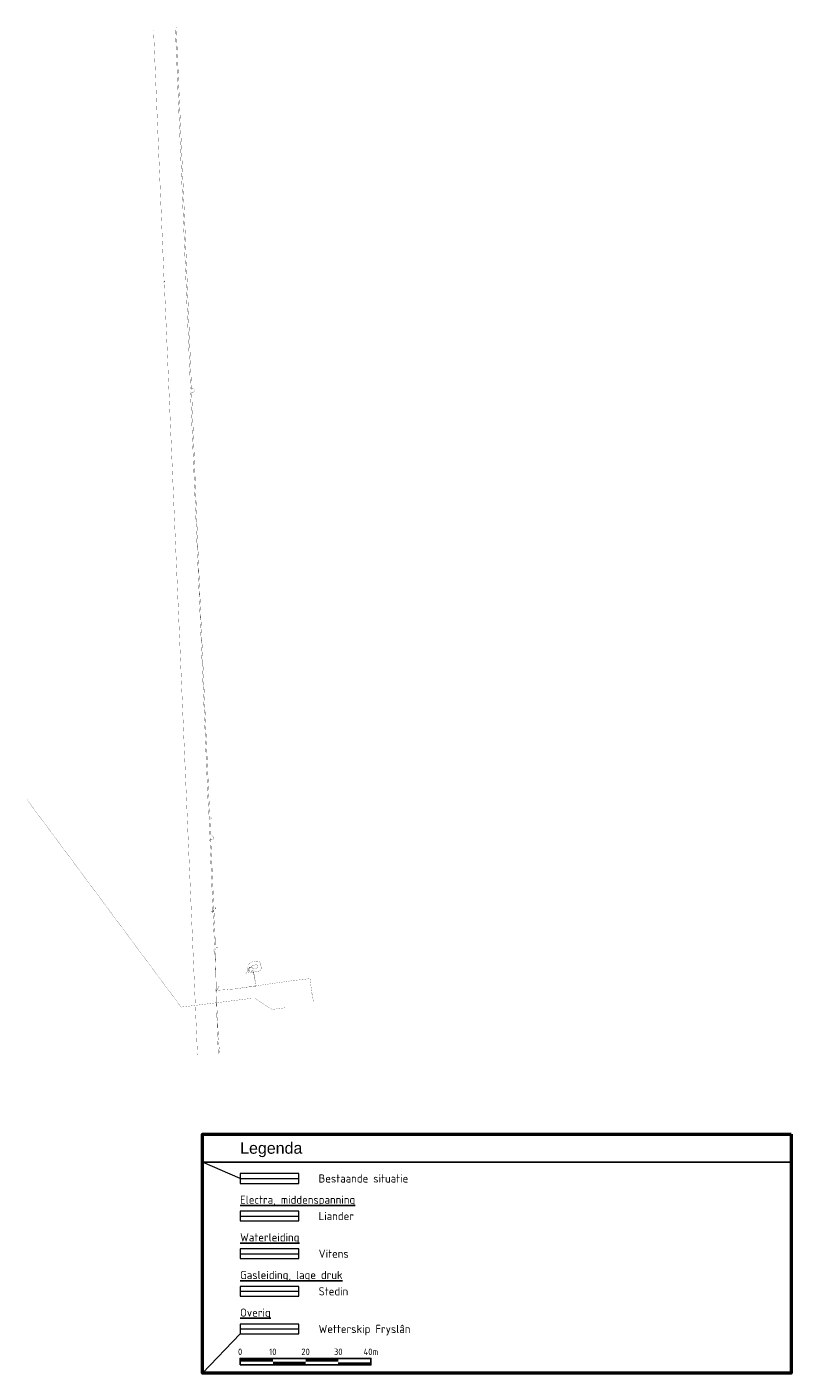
# Model space of a CAD drawing. Header units: metres. Extents: x 189710 to 199671, y 580425 to 586712.
# Tile 32 of 41: x 191926 to 192160, y 582626 to 583038. Entities that reach past the tile are written whole.
import ezdxf
from ezdxf.enums import TextEntityAlignment as Align

# ---------------------------------------------------------------- set-up
doc = ezdxf.new("R2010")
doc.units = ezdxf.units.M
for name, color, linetype, lineweight in [('B-OI-KL-datatransport_KPN-G', 3, 'DATA_KPN', 18), ('B-OI-KL-gas lage druk_Stedin-G', 40, 'GAS_LD_STEDIN', 18), ('B-OI-KL-laagspanning_Liander-G', 14, 'LS_LIANDER', 18), ('B-OI-KL-middenspanning_Liander-G', 12, 'MS_LIANDER', 18), ('B-OI-KL-overig_Wetterskip Fryslan-G', 7, 'OVERIG_WETTERSKIP', 18), ('B-OI-KL-water_Vitens-G', 5, 'WATER_VITENS', 18), ('B-WE-OG-GBKN-G', 7, 'Continuous', 18), ('X-XX-AL-LEGENDA-T25', 7, 'Continuous', 25), ('X-XX-AL-TEKENBLAD_SCHAALBALK-S', 7, 'Continuous', 25), ('X-XX-AL-TEKENBLAD_TITELBLOK-T35', 7, 'Continuous', 35)]:
    doc.layers.add(name, color=color, linetype=linetype, lineweight=lineweight)
doc.layers.add('X-XX-AL-LEGENDA_HULP-G', color=4, linetype='Continuous', lineweight=18, plot=False)
doc.layers.add('X-XX-AL-TEKENBLAD_TITELBLOK-G25', color=7, linetype='Continuous', lineweight=25, true_color=0x244994)
doc.layers.add('X-XX-AL-TEKENBLAD_TITELBLOK-G50', color=7, linetype='Continuous', lineweight=50, true_color=0x244994)
doc.styles.add('Arial', font='arial.ttf')
doc.styles.add('NLCS-ISO', font='NLCS-ISO.ttf')
doc.styles.add('NLCS-ISO-ANNOTATIVE-T25', font='NLCS-ISO.ttf', dxfattribs={"height": 2.5})
doc.styles.add('rtw_iso', font='iso-rtw.shx')
doc.linetypes.add('DATA_KPN', pattern='A,12.7,-5.08,["KPDA",rtw_iso,S=2.54,R=0,X=-2.54,Y=-1.27],-6.35', length=24.13)
doc.linetypes.add('GAS_LD_STEDIN', pattern='A,12.7,-5.08,["STLD",rtw_iso,S=2.54,R=0,X=-2.54,Y=-1.27],-6.35', length=24.13)
doc.linetypes.add('LS_LIANDER', pattern='A,12.7,-5.08,["LILS",rtw_iso,S=2.54,R=0,X=-2.54,Y=-1.27],-6.35', length=24.13)
doc.linetypes.add('MS_LIANDER', pattern='A,12.7,-5.08,["LIMS",rtw_iso,S=2.54,R=0,X=-2.54,Y=-1.27],-6.35', length=24.13)
doc.linetypes.add('OVERIG_WETTERSKIP', pattern='A,12.7,-5.08,["WFOV",rtw_iso,S=2.54,R=0,X=-2.54,Y=-1.27],-6.35', length=24.13)
doc.linetypes.add('WATER_VITENS', pattern='A,12.7,-5.08,["VIWL",rtw_iso,S=2.54,R=0,X=-2.54,Y=-1.27],-6.35', length=24.13)

# ---------------------------------------------------------------- blocks, each defined once
blk = doc.blocks.new('*U5')
at = {"const_width": 1}
for points in [[(0, 1.5), (10, 1.5)], [(10, 0.5), (20, 0.5)], [(20, 1.5), (30, 1.5)]]:
    blk.add_lwpolyline(points, dxfattribs=at)
blk.add_lwpolyline([(0, 0), (40, 0), (40, 2), (0, 2)], close=True)
blk.add_lwpolyline([(30, 0.5), (40, 0.5), (40, 0)])
at = {"style": 'NLCS-ISO'}
for s, p in [('0', (0, 3)), ('10', (10, 3)), ('20', (20, 3)), ('30', (30, 3)), ('40m', (40, 3))]:
    blk.add_text(s, height=2, dxfattribs=at).set_placement(p, align=Align.CENTER)

msp = doc.modelspace()

# ---------------------------------------------------------------- linework, layer by layer
at = {"layer": 'B-OI-KL-datatransport_KPN-G', "ltscale": 0.5, "const_width": 0.05, "flags": 128}
for points in [[(191968.18, 582960.25), (191964.96, 583036.96)], [(191968.18, 582960.25), (191967.96, 582960.18), (191967.96, 582959.89), (191968.04, 582959.82), (191968.18, 582959.82)], [(191968.18, 582960.25), (191968.39, 582960.18), (191968.25, 582959.89)], [(191968.18, 582960.25), (191968.18, 582959.89)], [(191968.18, 582959.89), (191968.25, 582959.89)], [(191968.18, 582959.89), (191968.18, 582959.82)], [(191968.18, 582959.82), (191968.25, 582959.82)], [(191968.25, 582959.89), (191968.25, 582959.82)], [(191968.25, 582959.82), (191978.39, 582723.61)]]:
    msp.add_lwpolyline(points, dxfattribs=at)
at = {"layer": 'B-OI-KL-gas lage druk_Stedin-G', "ltscale": 0.5, "const_width": 0.05, "flags": 128}
msp.add_lwpolyline([(191971.89, 583037.89), (191974.46, 582979.32), (191975.61, 582951.46), (191978.75, 582873.18), (191979.46, 582856.75), (191983.75, 582760.75), (191984.25, 582737.68), (191984.46, 582731.25), (191984.75, 582723.89)], dxfattribs=at)
at = {"layer": 'B-OI-KL-gas lage druk_Stedin-G', "ltscale": 0.5}
msp.add_lwpolyline([(191991.44, 582651.37), (192009.44, 582651.37)], dxfattribs=at)
at = {"layer": 'B-OI-KL-laagspanning_Liander-G', "ltscale": 0.5, "const_width": 0.05, "flags": 128}
msp.add_lwpolyline([(191995.18, 582750.61), (191993.82, 582750.39), (191994.11, 582748.75), (191995.54, 582748.96), (191996.25, 582744.75), (192007.25, 582746.32), (192012.82, 582746.96), (192013.39, 582742.39), (192013.54, 582742.39), (192013.82, 582739.82)], dxfattribs=at)
msp.add_lwpolyline([(191995.54, 582750.04), (191995.32, 582749.96), (191995.11, 582750.96), (191996.68, 582751.32), (191996.89, 582750.25)], close=True, dxfattribs=at)
at = {"layer": 'B-OI-KL-middenspanning_Liander-G', "ltscale": 0.5, "const_width": 0.05, "flags": 128}
for points in [[(191971.61, 583037.75), (191976.25, 582927.32), (191976.96, 582927.39), (191977.11, 582927.32), (191977.32, 582927.18), (191977.46, 582926.89), (191977.39, 582926.46), (191977.04, 582926.18), (191976.25, 582926.11), (191981.82, 582796.46), (191982.39, 582796.46), (191982.46, 582796.39), (191982.68, 582796.04), (191982.32, 582795.68), (191981.89, 582795.68), (191982.11, 582790.54), (191982.89, 582790.61), (191983.04, 582790.54), (191983.32, 582790.18), (191983.25, 582789.61), (191983.18, 582789.61), (191982.89, 582789.39), (191982.18, 582789.39), (191983.11, 582767.89)], [(191983.11, 582767.89), (191982.75, 582767.82), (191982.75, 582767.61)], [(191982.75, 582767.61), (191983.11, 582767.61)], [(191982.75, 582767.61), (191982.82, 582767.32), (191983.11, 582767.25)], [(191983.11, 582767.89), (191983.39, 582767.89)], [(191983.11, 582767.89), (191983.11, 582767.61)], [(191983.11, 582767.61), (191983.39, 582767.61)], [(191983.11, 582767.61), (191983.11, 582767.32)], [(191983.39, 582767.61), (191983.46, 582767.46), (191983.39, 582767.39), (191983.11, 582767.32)], [(191983.11, 582767.32), (191983.11, 582767.25)], [(191983.11, 582767.25), (191983.68, 582755.96)], [(191983.75, 582768.32), (191983.39, 582767.89)], [(191983.39, 582767.89), (191983.39, 582767.61)], [(191983.82, 582768.61), (191983.75, 582768.46)], [(191983.82, 582768.54), (191983.75, 582768.46)], [(191983.75, 582768.46), (191983.75, 582768.39)], [(191983.75, 582768.39), (191983.82, 582768.39)], [(191983.75, 582768.39), (191983.75, 582768.32)], [(191983.75, 582768.32), (191983.82, 582768.32)], [(191983.82, 582768.61), (191983.89, 582768.61)], [(191983.82, 582768.61), (191983.82, 582768.54)], [(191983.82, 582768.54), (191983.89, 582768.54)], [(191983.89, 582768.46), (191983.82, 582768.39)], [(191983.82, 582768.39), (191983.82, 582768.32)], [(191983.82, 582768.32), (191983.89, 582768.32)], [(191983.89, 582768.61), (191983.96, 582768.68), (191984.04, 582768.61), (191983.96, 582768.54)], [(191983.89, 582768.61), (191983.89, 582768.54)], [(191983.89, 582768.54), (191983.96, 582768.54)], [(191983.89, 582768.54), (191983.89, 582768.46)], [(191983.89, 582768.46), (191983.96, 582768.46)], [(191983.96, 582768.39), (191983.89, 582768.32)], [(191983.96, 582768.39), (191983.96, 582768.25), (191983.89, 582768.32)], [(191983.96, 582768.54), (191983.96, 582768.46)], [(191983.96, 582768.46), (191983.96, 582768.39)], [(191983.68, 582755.96), (191983.25, 582755.82), (191983.25, 582755.61)], [(191983.25, 582755.61), (191983.75, 582755.61)], [(191983.25, 582755.61), (191983.39, 582755.32), (191983.68, 582755.32)], [(191983.68, 582755.96), (191983.75, 582755.89)], [(191983.75, 582755.61), (191983.68, 582755.32)], [(191983.68, 582755.32), (191984.18, 582743.75)], [(191984.25, 582756.39), (191984.25, 582756.25), (191983.82, 582755.89), (191983.75, 582755.89)], [(191983.75, 582755.89), (191983.75, 582755.61)], [(191993.82, 582749.46), (191993.32, 582748.61)], [(191993.82, 582750.04), (191993.61, 582749.82), (191993.61, 582749.61), (191993.82, 582749.46)], [(191994.18, 582750.32), (191993.82, 582750.32), (191993.75, 582750.25), (191993.82, 582750.04)], [(191993.82, 582750.04), (191994.18, 582749.82)], [(191993.82, 582749.46), (191993.96, 582749.46)], [(191994.18, 582749.82), (191993.96, 582749.46)], [(191993.96, 582749.46), (191994.11, 582749.11), (191994.46, 582749.18)], [(191994.18, 582750.32), (191994.11, 582751.39), (191994.61, 582751.96), (191996.39, 582752.32), (191997.18, 582752.25), (191997.32, 582752.18), (191997.61, 582751.82), (191997.68, 582751.39), (191997.75, 582751.32), (191997.82, 582750.68), (191997.89, 582750.61), (191997.89, 582749.96), (191997.75, 582749.68), (191997.46, 582749.32), (191995.61, 582748.96)], [(191994.18, 582750.32), (191994.32, 582750.18)], [(191994.18, 582749.82), (191994.32, 582749.82)], [(191994.39, 582750.25), (191994.32, 582750.18)], [(191994.32, 582750.18), (191994.32, 582749.82)], [(191994.32, 582749.82), (191994.46, 582749.18)], [(191994.68, 582750.46), (191994.46, 582750.46), (191994.39, 582750.39), (191994.39, 582750.25)], [(191994.75, 582750.39), (191994.39, 582750.25)], [(191994.46, 582749.18), (191994.82, 582749.18)], [(191994.68, 582750.46), (191994.96, 582750.46)], [(191994.68, 582750.46), (191994.75, 582750.39)], [(191994.96, 582750.46), (191994.75, 582750.39)], [(191994.82, 582749.18), (191994.89, 582749.18)], [(191994.82, 582749.18), (191995.04, 582748.89), (191995.39, 582748.96)], [(191995.18, 582749.32), (191994.96, 582749.39), (191994.89, 582749.32), (191994.89, 582749.18)], [(191995.18, 582749.32), (191994.89, 582749.18)], [(191995.18, 582750.54), (191994.96, 582750.46)], [(191995.18, 582749.32), (191995.25, 582749.32)], [(191995.46, 582749.39), (191995.32, 582749.46), (191995.25, 582749.39), (191995.25, 582749.32)], [(191995.25, 582749.32), (191995.32, 582749.32)], [(191995.46, 582749.39), (191995.32, 582749.32)], [(191995.32, 582749.32), (191995.39, 582748.96)], [(191995.39, 582748.96), (191995.61, 582748.96)], [(191995.39, 582748.96), (191995.54, 582748.68)], [(191995.46, 582749.39), (191995.61, 582748.96)], [(191995.61, 582748.75), (191995.54, 582748.68)], [(191995.61, 582748.96), (191995.61, 582748.75)], [(191995.61, 582748.75), (191995.61, 582748.39)], [(191995.04, 582744.61), (191994.89, 582744.54)], [(191995.04, 582744.61), (191994.96, 582744.54)], [(191995.11, 582744.61), (191994.96, 582744.54)], [(191995.04, 582744.61), (191995.11, 582744.61)], [(191995.11, 582744.61), (191995.39, 582744.61)], [(191995.61, 582744.68), (191995.46, 582744.75), (191995.39, 582744.68), (191995.39, 582744.61)], [(191995.61, 582744.68), (191995.54, 582744.54), (191995.39, 582744.54), (191995.39, 582744.61)], [(191995.54, 582748.68), (191995.61, 582748.39)], [(191995.61, 582748.39), (191995.61, 582748.32)], [(191995.61, 582748.32), (191995.75, 582748.25), (191995.75, 582747.89)], [(191995.61, 582748.32), (191995.68, 582747.82)], [(191995.61, 582744.68), (191995.89, 582744.68)], [(191995.75, 582747.89), (191995.68, 582747.82)], [(191995.68, 582747.82), (191995.75, 582747.68)], [(191995.75, 582747.46), (191995.68, 582747.32), (191995.82, 582747.18)], [(191995.75, 582747.89), (191995.75, 582747.68)], [(191995.75, 582747.68), (191995.75, 582747.46)], [(191995.75, 582747.46), (191995.89, 582747.39), (191995.89, 582747.18), (191995.82, 582747.18)], [(191995.82, 582747.18), (191995.89, 582746.61)], [(191995.89, 582746.61), (191996.04, 582746.54), (191996.04, 582746.39), (191995.96, 582746.39)], [(191995.89, 582746.61), (191995.96, 582746.39)], [(191996.25, 582744.82), (191996.25, 582744.68), (191995.89, 582744.68)], [(191996.25, 582744.82), (191995.96, 582744.82), (191995.89, 582744.75), (191995.89, 582744.68)], [(191995.96, 582746.39), (191996.25, 582744.82)], [(191984.18, 582743.75), (191983.96, 582743.75), (191983.82, 582743.61), (191983.82, 582743.39)], [(191983.82, 582743.39), (191984.18, 582743.39)], [(191983.82, 582743.39), (191983.82, 582743.25), (191983.96, 582743.11), (191984.11, 582743.11)], [(191984.25, 582743.32), (191984.11, 582743.11)], [(191984.11, 582743.11), (191984.75, 582729.61), (191984.96, 582726.54), (191985.18, 582723.96)], [(191984.18, 582743.75), (191984.18, 582743.68)], [(191984.18, 582743.68), (191984.39, 582743.68)], [(191984.18, 582743.68), (191984.18, 582743.39)], [(191984.18, 582743.39), (191984.25, 582743.32)], [(191984.46, 582743.39), (191984.25, 582743.32)], [(191984.82, 582744.18), (191984.39, 582743.68)], [(191984.39, 582743.68), (191984.46, 582743.39)], [(191987.46, 582743.61), (191984.46, 582743.39)], [(191984.89, 582744.46), (191984.68, 582744.39), (191984.82, 582744.18)], [(191984.96, 582744.39), (191984.96, 582744.18), (191984.82, 582744.18)], [(191984.89, 582744.46), (191984.96, 582744.54), (191985.04, 582744.46), (191984.96, 582744.39)], [(191984.89, 582744.46), (191984.96, 582744.39)], [(191987.75, 582743.68), (191987.54, 582743.75), (191987.46, 582743.68), (191987.46, 582743.61)], [(191987.75, 582743.68), (191987.46, 582743.61)], [(191990.04, 582743.82), (191987.75, 582743.68)], [(191990.32, 582743.89), (191990.11, 582743.96), (191990.04, 582743.89), (191990.04, 582743.82)], [(191990.32, 582743.89), (191990.04, 582743.82)], [(191991.96, 582744.11), (191990.32, 582743.89)], [(191992.25, 582744.18), (191992.04, 582744.25), (191991.96, 582744.18), (191991.96, 582744.11)], [(191992.25, 582744.18), (191991.96, 582744.11)], [(191992.25, 582744.18), (191992.46, 582744.18)], [(191992.82, 582744.25), (191992.54, 582744.32), (191992.46, 582744.25), (191992.46, 582744.18)], [(191992.82, 582744.25), (191992.46, 582744.18)], [(191993.32, 582744.32), (191992.82, 582744.25)], [(191993.61, 582744.39), (191993.32, 582744.32)], [(191993.61, 582744.39), (191993.54, 582744.25), (191993.32, 582744.25), (191993.32, 582744.32)], [(191994.39, 582744.46), (191993.61, 582744.39)], [(191994.54, 582744.54), (191994.39, 582744.46)], [(191994.39, 582744.46), (191994.61, 582744.46)], [(191994.54, 582744.54), (191994.82, 582744.54)], [(191994.54, 582744.54), (191994.61, 582744.46)], [(191994.82, 582744.54), (191994.61, 582744.46)], [(191994.82, 582744.54), (191994.89, 582744.54)], [(191994.89, 582744.54), (191994.96, 582744.54)]]:
    msp.add_lwpolyline(points, dxfattribs=at)
for points in [[(191984.25, 582756.39), (191984.18, 582756.54), (191984.25, 582756.61), (191984.39, 582756.61), (191984.39, 582756.39)], [(191995.54, 582750.04), (191995.32, 582749.96), (191995.11, 582750.96), (191996.68, 582751.32), (191996.89, 582750.25)], [(191993.32, 582748.61), (191993.25, 582748.46), (191993.18, 582748.54)]]:
    msp.add_lwpolyline(points, close=True, dxfattribs=at)
at = {"layer": 'B-OI-KL-middenspanning_Liander-G', "ltscale": 0.5}
msp.add_lwpolyline([(191991.44, 582674.37), (192009.44, 582674.37)], dxfattribs=at)
at = {"layer": 'B-OI-KL-overig_Wetterskip Fryslan-G', "ltscale": 0.5}
msp.add_lwpolyline([(191991.44, 582639.87), (192009.44, 582639.87)], dxfattribs=at)
at = {"layer": 'B-OI-KL-water_Vitens-G', "ltscale": 0.5, "const_width": 0.05, "flags": 128}
msp.add_lwpolyline([(191926.25, 582801.68), (191973.39, 582738.25), (191995.18, 582740.96), (191995.89, 582740.96), (192001.18, 582737.54), (192005.11, 582738.04)], dxfattribs=at)
at = {"layer": 'B-OI-KL-water_Vitens-G', "ltscale": 0.5}
msp.add_lwpolyline([(191991.44, 582662.87), (192009.44, 582662.87)], dxfattribs=at)
at = {"layer": 'B-WE-OG-GBKN-G', "ltscale": 0.5}
msp.add_lwpolyline([(191991.44, 582685.87), (192009.44, 582685.87)], dxfattribs=at)
at = {"layer": 'X-XX-AL-LEGENDA_HULP-G', "ltscale": 0.5}
for points in [[(191991.44, 582685.87), (191979.94, 582690.87)], [(191991.44, 582638.37), (191979.94, 582626.37)]]:
    msp.add_lwpolyline(points, dxfattribs=at)
for points in [[(191991.44, 582684.37), (192009.44, 582684.37), (192009.44, 582687.37), (191991.44, 582687.37)], [(191991.44, 582672.87), (192009.44, 582672.87), (192009.44, 582675.87), (191991.44, 582675.87)], [(191991.44, 582672.87), (192009.44, 582672.87), (192009.44, 582675.87), (191991.44, 582675.87)], [(191991.44, 582661.37), (192009.44, 582661.37), (192009.44, 582664.37), (191991.44, 582664.37)], [(191991.44, 582661.37), (192009.44, 582661.37), (192009.44, 582664.37), (191991.44, 582664.37)], [(191991.44, 582649.87), (192009.44, 582649.87), (192009.44, 582652.87), (191991.44, 582652.87)], [(191991.44, 582649.87), (192009.44, 582649.87), (192009.44, 582652.87), (191991.44, 582652.87)], [(191991.44, 582638.37), (192009.44, 582638.37), (192009.44, 582641.37), (191991.44, 582641.37)], [(191991.44, 582638.37), (192009.44, 582638.37), (192009.44, 582641.37), (191991.44, 582641.37)], [(191991.44, 582638.37), (192009.44, 582638.37), (192009.44, 582641.37), (191991.44, 582641.37)], [(191991.44, 582638.37), (192009.44, 582638.37), (192009.44, 582641.37), (191991.44, 582641.37)], [(191991.44, 582638.37), (192009.44, 582638.37), (192009.44, 582641.37), (191991.44, 582641.37)]]:
    msp.add_lwpolyline(points, close=True, dxfattribs=at)
at = {"layer": 'X-XX-AL-TEKENBLAD_TITELBLOK-G25', "ltscale": 0.5}
msp.add_lwpolyline([(191979.94, 582690.87), (192159.94, 582690.87)], dxfattribs=at)
at = {"layer": 'X-XX-AL-TEKENBLAD_TITELBLOK-G50', "ltscale": 0.5}
msp.add_lwpolyline([(192159.94, 582699.37), (192159.94, 582626.37), (191979.94, 582626.37), (191979.94, 582699.37), (192159.94, 582699.37)], dxfattribs=at)

# ---------------------------------------------------------------- block references
at = {"layer": 'X-XX-AL-TEKENBLAD_SCHAALBALK-S'}
msp.add_blockref('*U5', (191991.44, 582628.87), dxfattribs=at)

# ---------------------------------------------------------------- texts
at = {"layer": 'X-XX-AL-LEGENDA-T25', "ltscale": 0.5}
for s, style, p in [('Bestaande situatie', 'NLCS-ISO', (192015.44, 582685.87)), ('%%UElectra, middenspanning', 'NLCS-ISO-ANNOTATIVE-T25', (191991.44, 582679.37)), ('Liander', 'NLCS-ISO-ANNOTATIVE-T25', (192015.44, 582674.37)), ('%%UWaterleiding', 'NLCS-ISO-ANNOTATIVE-T25', (191991.44, 582667.87)), ('Vitens', 'NLCS-ISO-ANNOTATIVE-T25', (192015.44, 582662.87)), ('%%UGasleiding, lage druk', 'NLCS-ISO-ANNOTATIVE-T25', (191991.44, 582656.37)), ('Stedin', 'NLCS-ISO-ANNOTATIVE-T25', (192015.44, 582651.37)), ('%%UOverig', 'NLCS-ISO-ANNOTATIVE-T25', (191991.44, 582644.87)), ('Wetterskip Fryslân', 'NLCS-ISO-ANNOTATIVE-T25', (192015.44, 582639.87))]:
    msp.add_text(s, height=2.5, dxfattribs=dict(at, style=style)).set_placement(p, align=Align.MIDDLE_LEFT)
at = {"layer": 'X-XX-AL-TEKENBLAD_TITELBLOK-T35', "insert": (191991.44, 582692.37), "char_height": 3.5, "attachment_point": 7, "style": 'Arial'}
msp.add_mtext_dynamic_manual_height_columns('Legenda', width=41.3313, gutter_width=12.5, heights=[0], dxfattribs=at)

doc.saveas('drawing.dxf')
